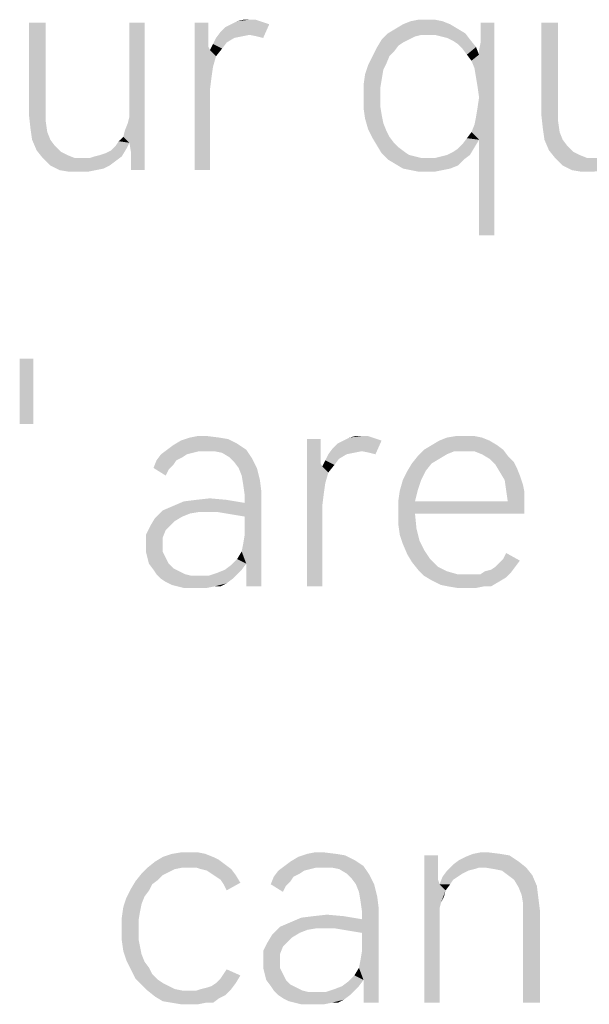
# Model space of a CAD drawing. Header units: millimetres. Extents: x 0 to 297, y 0 to 210.
# Tile 27 of 84: x 63.72 to 69.19, y 14.84 to 24.3. Entities that reach past the tile are written whole.
import ezdxf

# ---------------------------------------------------------------- set-up
doc = ezdxf.new("R2010")
doc.units = ezdxf.units.MM
doc.header["$LTSCALE"] = 16.335
doc.layers.get('0').update_dxf_attribs({"linetype": 'CONTINUOUS'})

msp = doc.modelspace()

# ---------------------------------------------------------------- linework, layer by layer
at = {"color": 7, "linetype": 'CONTINUOUS'}
for points in [[(63.9709, 24.2696), (63.9709, 23.4229), (63.8103, 23.3791)], [(63.9709, 24.2696), (63.8103, 23.3791), (63.8103, 24.2696)], [(64.9198, 24.2696), (64.7738, 23.4375), (64.7738, 24.2696)], [(64.7738, 23.3645), (64.7738, 23.4375), (64.9198, 24.2696)], [(64.7738, 23.1163), (64.7738, 23.3645), (64.9198, 24.2696)], [(64.7884, 23.0287), (64.7738, 23.1163), (64.9198, 24.2696)], [(64.7884, 22.8973), (64.7884, 23.0287), (64.9198, 24.2696)], [(64.7884, 22.8827), (64.7884, 22.8973), (64.9198, 24.2696)], [(64.7884, 22.8535), (64.7884, 22.8827), (64.9198, 24.2696)], [(64.7884, 22.8535), (64.9198, 24.2696), (64.9198, 22.8535)], [(65.533, 24.2696), (65.533, 24.1674), (65.4016, 22.8535)], [(65.533, 24.2696), (65.4016, 22.8535), (65.4016, 24.2696)], [(65.6498, 24.182), (65.6936, 24.2258), (66.1169, 24.255)], [(65.9271, 24.1528), (65.6498, 24.182), (66.1169, 24.255)], [(66.1169, 24.255), (65.6936, 24.2258), (65.7519, 24.255)], [(66.0293, 24.2842), (66.0731, 24.2696), (65.7519, 24.255)], [(66.0293, 24.2842), (65.7519, 24.255), (65.8103, 24.2842)], [(65.7519, 24.255), (66.0731, 24.2696), (66.1169, 24.255)], [(65.9271, 24.2988), (65.9855, 24.2988), (65.8103, 24.2842)], [(65.9271, 24.2988), (65.8103, 24.2842), (65.8687, 24.2988)], [(65.8103, 24.2842), (65.9855, 24.2988), (66.0293, 24.2842)], [(66.0001, 24.1382), (65.9271, 24.1528), (66.1169, 24.255)], [(66.0001, 24.1382), (66.1169, 24.255), (66.0585, 24.1236)], [(67.8541, 24.255), (67.3286, 24.2112), (67.4016, 24.255)], [(67.3286, 24.2112), (67.8541, 24.255), (67.9271, 24.2112)], [(67.7811, 24.2842), (67.4016, 24.255), (67.4746, 24.2842)], [(67.4016, 24.255), (67.7811, 24.2842), (67.8541, 24.255)], [(67.6352, 24.2988), (67.7082, 24.2988), (67.4746, 24.2842)], [(67.6352, 24.2988), (67.4746, 24.2842), (67.5476, 24.2988)], [(67.4746, 24.2842), (67.7082, 24.2988), (67.7811, 24.2842)], [(68.0877, 23.8316), (68.1315, 23.963), (68.2775, 24.2696)], [(68.1023, 23.744), (68.0877, 23.8316), (68.2775, 24.2696)], [(68.1169, 23.6564), (68.1023, 23.744), (68.2775, 24.2696)], [(68.1023, 23.3645), (68.1169, 23.4521), (68.2775, 24.2696)], [(68.1315, 23.1455), (68.1023, 23.3645), (68.2775, 24.2696)], [(68.1315, 23.5542), (68.1169, 23.6564), (68.2775, 24.2696)], [(68.1169, 23.4521), (68.1315, 23.5542), (68.2775, 24.2696)], [(68.1315, 24.0068), (68.1461, 24.0798), (68.2775, 24.2696)], [(68.1315, 23.963), (68.1315, 24.0068), (68.2775, 24.2696)], [(68.1315, 22.2258), (68.1315, 23.1455), (68.2775, 24.2696)], [(68.1315, 22.2258), (68.2775, 24.2696), (68.2775, 22.2258)], [(68.2775, 24.2696), (68.1461, 24.1674), (68.1461, 24.2696)], [(68.1461, 24.0798), (68.1461, 24.1674), (68.2775, 24.2696)], [(68.8906, 24.2696), (68.8906, 23.4229), (68.7301, 23.3791)], [(68.8906, 24.2696), (68.7301, 23.3791), (68.7301, 24.2696)], [(65.533, 24.1674), (65.533, 24.0944), (65.4016, 22.8535)], [(65.7811, 24.1236), (65.7082, 24.0798), (65.5768, 24.0652)], [(65.7811, 24.1236), (65.5768, 24.0652), (65.606, 24.1236)], [(65.9271, 24.1528), (65.606, 24.1236), (65.6498, 24.182)], [(65.9271, 24.1528), (65.8541, 24.1382), (65.606, 24.1236)], [(65.606, 24.1236), (65.8541, 24.1382), (65.7811, 24.1236)], [(67.5768, 24.1528), (67.1972, 24.109), (67.2556, 24.1674)], [(67.5768, 24.1528), (67.5184, 24.1382), (67.1972, 24.109)], [(67.1972, 24.109), (67.5184, 24.1382), (67.46, 24.109)], [(67.9271, 24.2112), (67.2556, 24.1674), (67.3286, 24.2112)], [(67.2556, 24.1674), (67.9271, 24.2112), (68.0001, 24.1674)], [(67.2556, 24.1674), (68.0001, 24.1674), (67.5768, 24.1528)], [(67.6498, 24.1528), (67.5768, 24.1528), (68.0001, 24.1674)], [(67.7082, 24.1528), (67.6498, 24.1528), (68.0001, 24.1674)], [(67.7665, 24.1382), (67.7082, 24.1528), (68.0001, 24.1674)], [(67.8249, 24.1236), (67.7665, 24.1382), (68.0001, 24.1674)], [(67.8249, 24.1236), (68.0001, 24.1674), (68.0439, 24.109)], [(68.0439, 24.109), (67.8833, 24.0944), (67.8249, 24.1236)], [(65.533, 24.0944), (65.533, 24.036), (65.4016, 22.8535)], [(65.533, 24.036), (65.5476, 24.0068), (65.4016, 22.8535)], [(65.6644, 24.0214), (65.5476, 24.0068), (65.5768, 24.0652)], [(65.5768, 24.0652), (65.7082, 24.0798), (65.6644, 24.0214)], [(67.314, 23.9922), (67.1096, 23.9484), (67.1534, 24.036)], [(67.46, 24.109), (67.4016, 24.0798), (67.1534, 24.036)], [(67.46, 24.109), (67.1534, 24.036), (67.1972, 24.109)], [(67.4016, 24.0798), (67.3578, 24.0506), (67.1534, 24.036)], [(67.1534, 24.036), (67.3578, 24.0506), (67.314, 23.9922)], [(67.9271, 24.0652), (67.8833, 24.0944), (68.0439, 24.109)], [(67.9271, 24.0652), (68.0439, 24.109), (68.1023, 24.036)], [(68.1023, 24.036), (67.9709, 24.0214), (67.9271, 24.0652)], [(68.0147, 23.963), (67.9709, 24.0214), (68.1023, 24.036)], [(68.0147, 23.963), (68.1023, 24.036), (68.1315, 23.963)], [(65.5476, 24.0068), (65.5768, 23.8462), (65.4016, 22.8535)], [(65.5476, 24.0068), (65.6644, 24.0214), (65.606, 23.9484)], [(65.5476, 24.0068), (65.606, 23.9484), (65.5768, 23.8462)], [(67.2702, 23.9484), (67.241, 23.8754), (67.0658, 23.8608)], [(67.2702, 23.9484), (67.0658, 23.8608), (67.1096, 23.9484)], [(67.1096, 23.9484), (67.314, 23.9922), (67.2702, 23.9484)], [(68.1315, 23.963), (68.0585, 23.9046), (68.0147, 23.963)], [(68.0877, 23.8316), (68.0585, 23.9046), (68.1315, 23.963)], [(65.5768, 23.8462), (65.5622, 23.744), (65.4016, 22.8535)], [(67.2118, 23.817), (67.0366, 23.7732), (67.0658, 23.8608)], [(67.0658, 23.8608), (67.241, 23.8754), (67.2118, 23.817)], [(67.1972, 23.7294), (67.022, 23.671), (67.0366, 23.7732)], [(67.0366, 23.7732), (67.2118, 23.817), (67.1972, 23.7294)], [(65.5622, 23.744), (65.5476, 23.6272), (65.4016, 22.8535)], [(67.022, 23.671), (67.1972, 23.7294), (67.1826, 23.6418)], [(67.1826, 23.6418), (67.022, 23.5542), (67.022, 23.671)], [(65.4016, 22.8535), (65.5476, 23.6272), (65.5476, 22.8535)], [(67.022, 23.5542), (67.1826, 23.6418), (67.1826, 23.5542)], [(67.1826, 23.5542), (67.1826, 23.4667), (67.022, 23.4521)], [(67.1826, 23.5542), (67.022, 23.4521), (67.022, 23.5542)], [(67.022, 23.4521), (67.1826, 23.4667), (67.1972, 23.3791)], [(63.8103, 23.3791), (63.9709, 23.4229), (63.9709, 23.3207)], [(63.9709, 23.3207), (63.8249, 23.2477), (63.8103, 23.3791)], [(67.1972, 23.3791), (67.0366, 23.3499), (67.022, 23.4521)], [(67.0366, 23.3499), (67.1972, 23.3791), (67.2118, 23.3061)], [(68.7301, 23.3791), (68.8906, 23.4229), (68.8906, 23.3207)], [(68.8906, 23.3207), (68.7446, 23.2477), (68.7301, 23.3791)], [(63.8249, 23.2477), (63.9709, 23.3207), (63.9855, 23.2185)], [(64.7155, 23.1747), (64.7301, 23.2331), (64.7592, 23.3061)], [(64.7738, 23.1163), (64.7155, 23.1747), (64.7592, 23.3061)], [(64.7738, 23.1163), (64.7592, 23.3061), (64.7738, 23.3645)], [(67.2118, 23.3061), (67.0658, 23.2477), (67.0366, 23.3499)], [(67.0658, 23.2477), (67.2118, 23.3061), (67.241, 23.2331)], [(68.1315, 23.1455), (68.0585, 23.2185), (68.0877, 23.2915)], [(68.1315, 23.1455), (68.0877, 23.2915), (68.1023, 23.3645)], [(68.7446, 23.2477), (68.8906, 23.3207), (68.9052, 23.2185)], [(63.9855, 23.2185), (63.8395, 23.1455), (63.8249, 23.2477)], [(63.8395, 23.1455), (63.9855, 23.2185), (64.0147, 23.1455)], [(67.241, 23.2331), (67.1096, 23.1601), (67.0658, 23.2477)], [(67.241, 23.2331), (67.2702, 23.1747), (67.1096, 23.1601)], [(68.1315, 23.1455), (68.0147, 23.1601), (68.0585, 23.2185)], [(68.9052, 23.2185), (68.7592, 23.1455), (68.7446, 23.2477)], [(68.7592, 23.1455), (68.9052, 23.2185), (68.9344, 23.1455)], [(64.0147, 23.1455), (63.8833, 23.0433), (63.8395, 23.1455)], [(64.0147, 23.1455), (64.0585, 23.0871), (63.8833, 23.0433)], [(63.8833, 23.0433), (64.0585, 23.0871), (64.1169, 23.0287)], [(64.7446, 23.0579), (64.5987, 23.0433), (64.6425, 23.0871)], [(64.7738, 23.1163), (64.6425, 23.0871), (64.6717, 23.1309)], [(64.6425, 23.0871), (64.7738, 23.1163), (64.7446, 23.0579)], [(64.7738, 23.1163), (64.6717, 23.1309), (64.7155, 23.1747)], [(67.1096, 23.1601), (67.2702, 23.1747), (67.314, 23.1163)], [(67.314, 23.1163), (67.1534, 23.0871), (67.1096, 23.1601)], [(67.1534, 23.0871), (67.314, 23.1163), (67.3578, 23.0725)], [(67.3578, 23.0725), (67.1972, 23.0141), (67.1534, 23.0871)], [(68.0877, 23.0725), (67.9271, 23.0579), (67.9709, 23.1017)], [(68.1315, 23.1455), (67.9709, 23.1017), (68.0147, 23.1601)], [(67.9709, 23.1017), (68.1315, 23.1455), (68.0877, 23.0725)], [(68.9344, 23.1455), (68.803, 23.0433), (68.7592, 23.1455)], [(68.9344, 23.1455), (68.9782, 23.0871), (68.803, 23.0433)], [(68.803, 23.0433), (68.9782, 23.0871), (69.0366, 23.0287)], [(64.1169, 23.0287), (63.9417, 22.9703), (63.8833, 23.0433)], [(64.1169, 23.0287), (64.1753, 22.9995), (63.9417, 22.9703)], [(63.9417, 22.9703), (64.1753, 22.9995), (64.2483, 22.9703)], [(64.4381, 22.9849), (64.4965, 22.9995), (64.7446, 23.0579)], [(64.4381, 22.9849), (64.7446, 23.0579), (64.7009, 22.9849)], [(64.4965, 22.9995), (64.5403, 23.0141), (64.7446, 23.0579)], [(64.5403, 23.0141), (64.5987, 23.0433), (64.7446, 23.0579)], [(67.3578, 23.0725), (67.4162, 23.0287), (67.1972, 23.0141)], [(67.1972, 23.0141), (67.4162, 23.0287), (67.46, 22.9995)], [(67.46, 22.9995), (67.2556, 22.9557), (67.1972, 23.0141)], [(67.46, 22.9995), (67.5184, 22.9849), (67.2556, 22.9557)], [(67.7082, 22.9703), (67.7665, 22.9849), (68.0439, 22.9995)], [(67.7082, 22.9703), (68.0439, 22.9995), (67.9855, 22.9557)], [(68.0439, 22.9995), (67.7665, 22.9849), (67.8249, 22.9995)], [(67.8249, 22.9995), (67.8833, 23.0287), (68.0877, 23.0725)], [(67.8249, 22.9995), (68.0877, 23.0725), (68.0439, 22.9995)], [(67.8833, 23.0287), (67.9271, 23.0579), (68.0877, 23.0725)], [(69.0366, 23.0287), (68.8614, 22.9703), (68.803, 23.0433)], [(69.0366, 23.0287), (69.095, 22.9995), (68.8614, 22.9703)], [(68.8614, 22.9703), (69.095, 22.9995), (69.168, 22.9703)], [(64.2483, 22.9703), (64.0147, 22.8973), (63.9417, 22.9703)], [(64.3943, 22.9703), (64.6425, 22.9411), (64.0147, 22.8973)], [(64.3359, 22.9703), (64.3943, 22.9703), (64.0147, 22.8973)], [(64.2483, 22.9703), (64.3359, 22.9703), (64.0147, 22.8973)], [(64.0147, 22.8973), (64.6425, 22.9411), (64.5841, 22.8973)], [(64.5841, 22.8973), (64.1023, 22.8535), (64.0147, 22.8973)], [(64.5841, 22.8973), (64.5257, 22.8681), (64.1023, 22.8535)], [(64.7009, 22.9849), (64.3943, 22.9703), (64.4381, 22.9849)], [(64.3943, 22.9703), (64.7009, 22.9849), (64.6425, 22.9411)], [(67.5184, 22.9849), (67.5768, 22.9703), (67.2556, 22.9557)], [(67.6498, 22.9703), (67.7082, 22.9703), (67.2556, 22.9557)], [(67.5768, 22.9703), (67.6498, 22.9703), (67.2556, 22.9557)], [(67.9855, 22.9557), (67.2556, 22.9557), (67.7082, 22.9703)], [(67.9855, 22.9557), (67.3286, 22.9119), (67.2556, 22.9557)], [(67.3286, 22.9119), (67.9855, 22.9557), (67.9271, 22.8973)], [(67.9271, 22.8973), (67.4016, 22.8681), (67.3286, 22.9119)], [(67.4016, 22.8681), (67.9271, 22.8973), (67.8541, 22.8681)], [(69.168, 22.9703), (68.9344, 22.8973), (68.8614, 22.9703)], [(69.314, 22.9703), (69.5622, 22.9411), (68.9344, 22.8973)], [(69.2556, 22.9703), (69.314, 22.9703), (68.9344, 22.8973)], [(69.168, 22.9703), (69.2556, 22.9703), (68.9344, 22.8973)], [(68.9344, 22.8973), (69.5622, 22.9411), (69.5038, 22.8973)], [(69.5038, 22.8973), (69.022, 22.8535), (68.9344, 22.8973)], [(69.5038, 22.8973), (69.4454, 22.8681), (69.022, 22.8535)], [(64.1023, 22.8535), (64.5257, 22.8681), (64.4527, 22.8535)], [(64.4527, 22.8535), (64.1899, 22.8389), (64.1023, 22.8535)], [(64.3067, 22.8389), (64.1899, 22.8389), (64.4527, 22.8535)], [(64.3067, 22.8389), (64.4527, 22.8535), (64.3797, 22.8389)], [(67.8541, 22.8681), (67.4746, 22.8535), (67.4016, 22.8681)], [(67.4746, 22.8535), (67.8541, 22.8681), (67.7811, 22.8535)], [(67.7811, 22.8535), (67.5476, 22.8389), (67.4746, 22.8535)], [(67.6352, 22.8389), (67.5476, 22.8389), (67.7811, 22.8535)], [(67.6352, 22.8389), (67.7811, 22.8535), (67.7082, 22.8389)], [(69.022, 22.8535), (69.4454, 22.8681), (69.3724, 22.8535)], [(69.3724, 22.8535), (69.1096, 22.8389), (69.022, 22.8535)], [(69.2264, 22.8389), (69.1096, 22.8389), (69.3724, 22.8535)], [(63.852, 21.0433), (63.7206, 20.4156), (63.7206, 21.0433)], [(63.7206, 20.4156), (63.852, 21.0433), (63.852, 20.4156)], [(65.8082, 20.2258), (65.1951, 20.2112), (65.2681, 20.255)], [(65.633, 20.2842), (65.7206, 20.2696), (65.2681, 20.255)], [(65.633, 20.2842), (65.2681, 20.255), (65.3557, 20.2842)], [(65.2681, 20.255), (65.7206, 20.2696), (65.8082, 20.2258)], [(65.5163, 20.2988), (65.3557, 20.2842), (65.4287, 20.2988)], [(65.3557, 20.2842), (65.5163, 20.2988), (65.633, 20.2842)], [(66.6111, 20.2696), (66.6111, 20.1674), (66.4798, 18.8535)], [(66.6111, 20.2696), (66.4798, 18.8535), (66.4798, 20.2696)], [(66.7279, 20.182), (66.7717, 20.2258), (67.1951, 20.255)], [(67.0053, 20.1528), (66.7279, 20.182), (67.1951, 20.255)], [(67.1951, 20.255), (66.7717, 20.2258), (66.8301, 20.255)], [(67.1075, 20.2842), (67.1513, 20.2696), (66.8301, 20.255)], [(67.1075, 20.2842), (66.8301, 20.255), (66.8885, 20.2842)], [(66.8301, 20.255), (67.1513, 20.2696), (67.1951, 20.255)], [(67.0053, 20.2988), (67.0637, 20.2988), (66.8885, 20.2842)], [(67.0053, 20.2988), (66.8885, 20.2842), (66.9469, 20.2988)], [(66.8885, 20.2842), (67.0637, 20.2988), (67.1075, 20.2842)], [(67.0783, 20.1382), (67.0053, 20.1528), (67.1951, 20.255)], [(67.0783, 20.1382), (67.1951, 20.255), (67.1367, 20.1236)], [(68.2316, 20.255), (67.6768, 20.2112), (67.7498, 20.255)], [(67.6768, 20.2112), (68.2316, 20.255), (68.3046, 20.2112)], [(68.1586, 20.2842), (67.7498, 20.255), (67.8228, 20.2842)], [(67.7498, 20.255), (68.1586, 20.2842), (68.2316, 20.255)], [(67.998, 20.2988), (68.0856, 20.2988), (67.8228, 20.2842)], [(67.998, 20.2988), (67.8228, 20.2842), (67.9104, 20.2988)], [(67.8228, 20.2842), (68.0856, 20.2988), (68.1586, 20.2842)], [(65.4433, 20.1528), (65.0783, 20.1236), (65.1367, 20.1674)], [(65.4433, 20.1528), (65.3849, 20.1382), (65.0783, 20.1236)], [(65.1367, 20.1674), (65.1951, 20.2112), (65.8082, 20.2258)], [(65.1367, 20.1674), (65.8082, 20.2258), (65.8958, 20.1674)], [(65.1367, 20.1674), (65.8958, 20.1674), (65.4433, 20.1528)], [(65.5163, 20.1528), (65.4433, 20.1528), (65.8958, 20.1674)], [(65.5893, 20.1528), (65.5163, 20.1528), (65.8958, 20.1674)], [(65.6622, 20.1382), (65.5893, 20.1528), (65.8958, 20.1674)], [(65.7352, 20.0944), (65.6622, 20.1382), (65.8958, 20.1674)], [(65.7352, 20.0944), (65.8958, 20.1674), (65.9542, 20.0798)], [(66.6111, 20.1674), (66.6111, 20.0944), (66.4798, 18.8535)], [(67.0053, 20.1528), (66.6841, 20.1236), (66.7279, 20.182)], [(67.0053, 20.1528), (66.9323, 20.1382), (66.6841, 20.1236)], [(67.8958, 20.1528), (67.5455, 20.109), (67.6039, 20.1674)], [(67.8958, 20.1528), (67.8228, 20.1236), (67.5455, 20.109)], [(68.3046, 20.2112), (67.6039, 20.1674), (67.6768, 20.2112)], [(67.6039, 20.1674), (68.3046, 20.2112), (68.363, 20.1674)], [(67.6039, 20.1674), (68.363, 20.1674), (67.8958, 20.1528)], [(67.9834, 20.1528), (67.8958, 20.1528), (68.363, 20.1674)], [(68.0856, 20.1528), (67.9834, 20.1528), (68.363, 20.1674)], [(68.1586, 20.1236), (68.0856, 20.1528), (68.363, 20.1674)], [(68.1586, 20.1236), (68.363, 20.1674), (68.4068, 20.109)], [(65.2243, 20.0652), (65.1951, 20.0214), (65.0053, 19.9922)], [(65.2243, 20.0652), (65.0053, 19.9922), (65.0345, 20.0652)], [(65.3265, 20.1236), (65.2827, 20.0944), (65.0345, 20.0652)], [(65.3265, 20.1236), (65.0345, 20.0652), (65.0783, 20.1236)], [(65.0345, 20.0652), (65.2827, 20.0944), (65.2243, 20.0652)], [(65.0783, 20.1236), (65.3849, 20.1382), (65.3265, 20.1236)], [(65.9542, 20.0798), (65.779, 20.0506), (65.7352, 20.0944)], [(65.8228, 19.9922), (65.779, 20.0506), (65.9542, 20.0798)], [(65.8228, 19.9922), (65.9542, 20.0798), (65.998, 19.9922)], [(66.6111, 20.0944), (66.6111, 20.036), (66.4798, 18.8535)], [(66.7425, 20.0214), (66.6257, 20.0068), (66.6549, 20.0652)], [(66.8593, 20.1236), (66.7863, 20.0798), (66.6549, 20.0652)], [(66.8593, 20.1236), (66.6549, 20.0652), (66.6841, 20.1236)], [(66.6549, 20.0652), (66.7863, 20.0798), (66.7425, 20.0214)], [(66.6841, 20.1236), (66.9323, 20.1382), (66.8593, 20.1236)], [(67.7498, 20.0798), (67.4871, 20.036), (67.5455, 20.109)], [(67.4871, 20.036), (67.7498, 20.0798), (67.6768, 20.036)], [(67.5455, 20.109), (67.8228, 20.1236), (67.7498, 20.0798)], [(68.4068, 20.109), (68.2316, 20.0798), (68.1586, 20.1236)], [(68.2316, 20.0798), (68.4068, 20.109), (68.4652, 20.0506)], [(68.4652, 20.0506), (68.29, 20.0214), (68.2316, 20.0798)], [(65.0053, 19.9922), (65.1951, 20.0214), (65.1513, 19.9776)], [(65.1513, 19.9776), (65.1221, 19.9192), (65.0053, 19.9922)], [(65.998, 19.9922), (65.852, 19.9192), (65.8228, 19.9922)], [(65.852, 19.9192), (65.998, 19.9922), (66.0272, 19.8754)], [(66.6111, 20.036), (66.6257, 20.0068), (66.4798, 18.8535)], [(66.6257, 20.0068), (66.6549, 19.8462), (66.4798, 18.8535)], [(66.6257, 20.0068), (66.7425, 20.0214), (66.6841, 19.9484)], [(66.6257, 20.0068), (66.6841, 19.9484), (66.6549, 19.8462)], [(67.6184, 19.963), (67.3995, 19.8754), (67.4433, 19.963)], [(67.3995, 19.8754), (67.6184, 19.963), (67.5747, 19.8754)], [(67.6768, 20.036), (67.4433, 19.963), (67.4871, 20.036)], [(67.4433, 19.963), (67.6768, 20.036), (67.6184, 19.963)], [(68.29, 20.0214), (68.4652, 20.0506), (68.4944, 19.9922)], [(68.4944, 19.9922), (68.3338, 19.9484), (68.29, 20.0214)], [(68.3338, 19.9484), (68.4944, 19.9922), (68.5236, 19.9192)], [(66.0272, 19.8754), (65.8666, 19.8316), (65.852, 19.9192)], [(65.8666, 19.8316), (66.0272, 19.8754), (66.0418, 19.7586)], [(67.5747, 19.8754), (67.5455, 19.7878), (67.3703, 19.7732)], [(67.5747, 19.8754), (67.3703, 19.7732), (67.3995, 19.8754)], [(68.5236, 19.9192), (68.3776, 19.8754), (68.3338, 19.9484)], [(68.3776, 19.8754), (68.5236, 19.9192), (68.5528, 19.8316)], [(68.5528, 19.8316), (68.3922, 19.7732), (68.3776, 19.8754)], [(66.0418, 19.7586), (65.8812, 19.7294), (65.8666, 19.8316)], [(66.6549, 19.8462), (66.6403, 19.744), (66.4798, 18.8535)], [(67.3557, 19.671), (67.3703, 19.7732), (67.5455, 19.7878)], [(67.3557, 19.671), (67.5455, 19.7878), (67.5163, 19.671)], [(68.3922, 19.7732), (68.5528, 19.8316), (68.5674, 19.7586)], [(68.5674, 19.7586), (68.4068, 19.671), (68.3922, 19.7732)], [(65.706, 19.6856), (65.2973, 19.671), (65.4141, 19.6856)], [(65.2973, 19.671), (65.706, 19.6856), (65.8812, 19.6564)], [(65.4141, 19.6856), (65.5455, 19.7002), (65.706, 19.6856)], [(65.7936, 19.5396), (65.8812, 19.6564), (66.0418, 19.7586)], [(65.8812, 19.525), (65.7936, 19.5396), (66.0418, 19.7586)], [(65.852, 19.1893), (65.8666, 19.2623), (66.0418, 19.7586)], [(65.8958, 19.0725), (65.852, 19.1893), (66.0418, 19.7586)], [(65.8666, 19.2623), (65.8812, 19.3499), (66.0418, 19.7586)], [(65.8812, 19.6564), (65.8812, 19.7294), (66.0418, 19.7586)], [(65.8812, 19.3499), (65.8812, 19.525), (66.0418, 19.7586)], [(65.8958, 18.9411), (65.8958, 19.0725), (66.0418, 19.7586)], [(65.8958, 18.8535), (65.8958, 18.9411), (66.0418, 19.7586)], [(65.8958, 18.8535), (66.0418, 19.7586), (66.0418, 18.8535)], [(66.6403, 19.744), (66.6257, 19.6272), (66.4798, 18.8535)], [(68.4068, 19.671), (68.5674, 19.7586), (68.5674, 19.671)], [(65.4433, 19.5688), (65.0199, 19.5104), (65.0929, 19.5834)], [(65.0929, 19.5834), (65.1951, 19.6272), (65.8812, 19.6564)], [(65.4433, 19.5688), (65.0929, 19.5834), (65.8812, 19.6564)], [(65.8812, 19.6564), (65.1951, 19.6272), (65.2973, 19.671)], [(65.5455, 19.5688), (65.4433, 19.5688), (65.8812, 19.6564)], [(65.6184, 19.5688), (65.5455, 19.5688), (65.8812, 19.6564)], [(65.706, 19.5542), (65.6184, 19.5688), (65.8812, 19.6564)], [(65.7936, 19.5396), (65.706, 19.5542), (65.8812, 19.6564)], [(66.4798, 18.8535), (66.6257, 19.6272), (66.6257, 18.8535)], [(68.4068, 19.671), (68.5674, 19.671), (67.3557, 19.5688)], [(67.5163, 19.671), (68.4068, 19.671), (67.3557, 19.5688)], [(67.5163, 19.671), (67.3557, 19.5688), (67.3557, 19.671)], [(67.5163, 19.5542), (67.3557, 19.5688), (68.5674, 19.671)], [(67.5163, 19.5542), (68.5674, 19.671), (68.5674, 19.5542)], [(65.2097, 19.4813), (64.9761, 19.4375), (65.0199, 19.5104)], [(65.4433, 19.5688), (65.3557, 19.5542), (65.0199, 19.5104)], [(65.3557, 19.5542), (65.2827, 19.525), (65.0199, 19.5104)], [(65.0199, 19.5104), (65.2827, 19.525), (65.2097, 19.4813)], [(67.5163, 19.5542), (67.3557, 19.4521), (67.3557, 19.5688)], [(67.3557, 19.4521), (67.5163, 19.5542), (67.5309, 19.4083)], [(65.1659, 19.4375), (65.1221, 19.3937), (64.9323, 19.3499)], [(65.1659, 19.4375), (64.9323, 19.3499), (64.9761, 19.4375)], [(64.9323, 19.3499), (65.1221, 19.3937), (65.0929, 19.3207)], [(64.9761, 19.4375), (65.2097, 19.4813), (65.1659, 19.4375)], [(67.5309, 19.4083), (67.3703, 19.3499), (67.3557, 19.4521)], [(67.3703, 19.3499), (67.5309, 19.4083), (67.5601, 19.2915)], [(65.0929, 19.3207), (64.9323, 19.2477), (64.9323, 19.3499)], [(64.9323, 19.2477), (65.0929, 19.3207), (65.0929, 19.2477)], [(67.5601, 19.2915), (67.3995, 19.2623), (67.3703, 19.3499)], [(65.0929, 19.2477), (64.9323, 19.1893), (64.9323, 19.2477)], [(64.9323, 19.1893), (65.0929, 19.2477), (65.0929, 19.1893)], [(67.3995, 19.2623), (67.5601, 19.2915), (67.6039, 19.2039)], [(67.6039, 19.2039), (67.4433, 19.1601), (67.3995, 19.2623)], [(67.4433, 19.1601), (67.6039, 19.2039), (67.6622, 19.1163)], [(65.0929, 19.1893), (64.9469, 19.1309), (64.9323, 19.1893)], [(64.9469, 19.1309), (65.0929, 19.1893), (65.1221, 19.1309)], [(65.1221, 19.1309), (64.9615, 19.0725), (64.9469, 19.1309)], [(64.9615, 19.0725), (65.1221, 19.1309), (65.1513, 19.0725)], [(65.8958, 19.0725), (65.7498, 19.0579), (65.8082, 19.1163)], [(65.8958, 19.0725), (65.8082, 19.1163), (65.852, 19.1893)], [(67.6622, 19.1163), (67.4871, 19.0871), (67.4433, 19.1601)], [(67.4871, 19.0871), (67.6622, 19.1163), (67.7352, 19.0433)], [(68.5236, 19.1017), (68.3338, 19.0871), (68.363, 19.1163)], [(68.363, 19.1163), (68.3922, 19.1747), (68.5236, 19.1017)], [(65.1513, 19.0725), (65.0053, 19.0141), (64.9615, 19.0725)], [(65.1513, 19.0725), (65.1951, 19.0287), (65.0053, 19.0141)], [(65.0053, 19.0141), (65.1951, 19.0287), (65.2535, 18.9995)], [(65.6914, 19.0141), (65.7498, 19.0579), (65.8958, 19.0725)], [(65.6914, 19.0141), (65.8958, 19.0725), (65.852, 19.0141)], [(67.7352, 19.0433), (67.5455, 19.0141), (67.4871, 19.0871)], [(67.5455, 19.0141), (67.7352, 19.0433), (67.8228, 18.9995)], [(68.1878, 18.9995), (68.2462, 19.0141), (68.4798, 19.0433)], [(68.1878, 18.9995), (68.4798, 19.0433), (68.436, 18.9849)], [(68.4798, 19.0433), (68.2462, 19.0141), (68.29, 19.0433)], [(68.29, 19.0433), (68.3338, 19.0871), (68.5236, 19.1017)], [(68.29, 19.0433), (68.5236, 19.1017), (68.4798, 19.0433)], [(65.2535, 18.9995), (65.0345, 18.9703), (65.0053, 19.0141)], [(65.0345, 18.9703), (65.2535, 18.9995), (65.3119, 18.9703)], [(65.3119, 18.9703), (65.0783, 18.9265), (65.0345, 18.9703)], [(65.3119, 18.9703), (65.3703, 18.9557), (65.0783, 18.9265)], [(65.0783, 18.9265), (65.5309, 18.9557), (65.8082, 18.9703)], [(65.0783, 18.9265), (65.8082, 18.9703), (65.7644, 18.9265)], [(65.4433, 18.9557), (65.5309, 18.9557), (65.0783, 18.9265)], [(65.3703, 18.9557), (65.4433, 18.9557), (65.0783, 18.9265)], [(65.7644, 18.9265), (65.1221, 18.8973), (65.0783, 18.9265)], [(65.1221, 18.8973), (65.7644, 18.9265), (65.706, 18.8827)], [(65.8082, 18.9703), (65.5309, 18.9557), (65.6184, 18.9849)], [(65.852, 19.0141), (65.6184, 18.9849), (65.6914, 19.0141)], [(65.6184, 18.9849), (65.852, 19.0141), (65.8082, 18.9703)], [(67.8228, 18.9995), (67.6039, 18.9557), (67.5455, 19.0141)], [(67.8228, 18.9995), (67.925, 18.9703), (67.6039, 18.9557)], [(68.0856, 18.9703), (68.144, 18.9703), (67.6039, 18.9557)], [(68.0272, 18.9703), (68.0856, 18.9703), (67.6039, 18.9557)], [(67.925, 18.9703), (68.0272, 18.9703), (67.6039, 18.9557)], [(68.3922, 18.9411), (67.6039, 18.9557), (68.144, 18.9703)], [(68.3922, 18.9411), (67.6768, 18.9119), (67.6039, 18.9557)], [(67.6768, 18.9119), (68.3922, 18.9411), (68.3192, 18.8973)], [(68.436, 18.9849), (68.144, 18.9703), (68.1878, 18.9995)], [(68.144, 18.9703), (68.436, 18.9849), (68.3922, 18.9411)], [(65.706, 18.8827), (65.1805, 18.8681), (65.1221, 18.8973)], [(65.2389, 18.8535), (65.1805, 18.8681), (65.706, 18.8827)], [(65.5893, 18.8535), (65.2389, 18.8535), (65.706, 18.8827)], [(65.5893, 18.8535), (65.2973, 18.8389), (65.2389, 18.8535)], [(65.3703, 18.8389), (65.2973, 18.8389), (65.5893, 18.8535)], [(65.4287, 18.8389), (65.3703, 18.8389), (65.5893, 18.8535)], [(65.4287, 18.8389), (65.5893, 18.8535), (65.5163, 18.8389)], [(65.5893, 18.8535), (65.706, 18.8827), (65.6476, 18.8535)], [(68.3192, 18.8973), (67.7644, 18.8681), (67.6768, 18.9119)], [(67.8374, 18.8535), (67.7644, 18.8681), (68.3192, 18.8973)], [(68.1732, 18.8535), (67.8374, 18.8535), (68.3192, 18.8973)], [(68.1732, 18.8535), (67.925, 18.8389), (67.8374, 18.8535)], [(68.0126, 18.8389), (67.925, 18.8389), (68.1732, 18.8535)], [(68.0126, 18.8389), (68.1732, 18.8535), (68.1002, 18.8389)], [(68.1732, 18.8535), (68.3192, 18.8973), (68.2462, 18.8535)], [(65.5038, 16.2842), (65.095, 16.255), (65.1826, 16.2842)], [(65.095, 16.255), (65.5038, 16.2842), (65.5768, 16.255)], [(65.3578, 16.2988), (65.4308, 16.2988), (65.1826, 16.2842)], [(65.3578, 16.2988), (65.1826, 16.2842), (65.2702, 16.2988)], [(65.1826, 16.2842), (65.4308, 16.2988), (65.5038, 16.2842)], [(66.7592, 16.2842), (66.8468, 16.2696), (66.3943, 16.255)], [(66.7592, 16.2842), (66.3943, 16.255), (66.4819, 16.2842)], [(66.6425, 16.2988), (66.4819, 16.2842), (66.5549, 16.2988)], [(66.4819, 16.2842), (66.6425, 16.2988), (66.7592, 16.2842)], [(68.3359, 16.2842), (68.4235, 16.2696), (68.0001, 16.255)], [(68.3359, 16.2842), (68.0001, 16.255), (68.0731, 16.2842)], [(68.2191, 16.2988), (68.0731, 16.2842), (68.1461, 16.2988)], [(68.0731, 16.2842), (68.2191, 16.2988), (68.3359, 16.2842)], [(65.6936, 16.182), (64.949, 16.1528), (65.022, 16.2112)], [(65.2848, 16.1528), (64.949, 16.1528), (65.6936, 16.182)], [(65.5768, 16.255), (65.6352, 16.2258), (65.022, 16.2112)], [(65.5768, 16.255), (65.022, 16.2112), (65.095, 16.255)], [(65.022, 16.2112), (65.6352, 16.2258), (65.6936, 16.182)], [(65.3432, 16.1528), (65.2848, 16.1528), (65.6936, 16.182)], [(65.4162, 16.1528), (65.3432, 16.1528), (65.6936, 16.182)], [(65.46, 16.1382), (65.4162, 16.1528), (65.6936, 16.182)], [(65.46, 16.1382), (65.6936, 16.182), (65.7519, 16.1382)], [(66.2629, 16.1674), (66.3213, 16.2112), (66.9344, 16.2258)], [(66.2629, 16.1674), (66.9344, 16.2258), (67.022, 16.1674)], [(66.9344, 16.2258), (66.3213, 16.2112), (66.3943, 16.255)], [(66.3943, 16.255), (66.8468, 16.2696), (66.9344, 16.2258)], [(67.7373, 16.2696), (67.7373, 16.1674), (67.606, 14.8535)], [(67.7373, 16.2696), (67.606, 14.8535), (67.606, 16.2696)], [(68.1315, 16.1528), (67.8249, 16.1236), (67.8833, 16.182)], [(68.5111, 16.2112), (67.8833, 16.182), (67.9417, 16.2258)], [(68.1315, 16.1528), (67.8833, 16.182), (68.5111, 16.2112)], [(67.9417, 16.2258), (68.0001, 16.255), (68.4235, 16.2696)], [(67.9417, 16.2258), (68.4235, 16.2696), (68.5111, 16.2112)], [(68.1899, 16.1528), (68.1315, 16.1528), (68.5111, 16.2112)], [(68.1899, 16.1528), (68.5111, 16.2112), (68.5841, 16.1528)], [(65.095, 16.0798), (64.8322, 16.0214), (64.8906, 16.0944)], [(65.2848, 16.1528), (65.2118, 16.1382), (64.8906, 16.0944)], [(65.2848, 16.1528), (64.8906, 16.0944), (64.949, 16.1528)], [(65.2118, 16.1382), (65.1534, 16.109), (64.8906, 16.0944)], [(64.8906, 16.0944), (65.1534, 16.109), (65.095, 16.0798)], [(65.7519, 16.1382), (65.5184, 16.1236), (65.46, 16.1382)], [(65.5622, 16.0944), (65.5184, 16.1236), (65.7519, 16.1382)], [(65.5622, 16.0944), (65.7519, 16.1382), (65.7957, 16.0798)], [(65.7957, 16.0798), (65.606, 16.0652), (65.5622, 16.0944)], [(66.4527, 16.1236), (66.4089, 16.0944), (66.1607, 16.0652)], [(66.4527, 16.1236), (66.1607, 16.0652), (66.2045, 16.1236)], [(66.1607, 16.0652), (66.4089, 16.0944), (66.3505, 16.0652)], [(66.5695, 16.1528), (66.2045, 16.1236), (66.2629, 16.1674)], [(66.5695, 16.1528), (66.5111, 16.1382), (66.2045, 16.1236)], [(66.2045, 16.1236), (66.5111, 16.1382), (66.4527, 16.1236)], [(66.2629, 16.1674), (67.022, 16.1674), (66.5695, 16.1528)], [(66.6425, 16.1528), (66.5695, 16.1528), (67.022, 16.1674)], [(66.7155, 16.1528), (66.6425, 16.1528), (67.022, 16.1674)], [(66.7884, 16.1382), (66.7155, 16.1528), (67.022, 16.1674)], [(66.8614, 16.0944), (66.7884, 16.1382), (67.022, 16.1674)], [(66.8614, 16.0944), (67.022, 16.1674), (67.0804, 16.0798)], [(67.0804, 16.0798), (66.9052, 16.0506), (66.8614, 16.0944)], [(67.7373, 16.1674), (67.7373, 16.0944), (67.606, 14.8535)], [(67.7373, 16.0944), (67.7373, 16.036), (67.606, 14.8535)], [(68.0293, 16.1236), (67.9709, 16.0944), (67.7811, 16.0652)], [(68.0293, 16.1236), (67.7811, 16.0652), (67.8249, 16.1236)], [(67.7811, 16.0652), (67.9709, 16.0944), (67.9271, 16.0652)], [(68.1315, 16.1528), (68.0877, 16.1382), (67.8249, 16.1236)], [(67.8249, 16.1236), (68.0877, 16.1382), (68.0293, 16.1236)], [(68.5841, 16.1528), (68.2775, 16.1382), (68.1899, 16.1528)], [(68.3505, 16.1236), (68.2775, 16.1382), (68.5841, 16.1528)], [(68.4089, 16.0798), (68.3505, 16.1236), (68.5841, 16.1528)], [(68.4089, 16.0798), (68.5841, 16.1528), (68.6425, 16.0798)], [(64.9928, 15.9922), (64.7884, 15.9484), (64.8322, 16.0214)], [(64.7884, 15.9484), (64.9928, 15.9922), (64.9636, 15.9338)], [(65.095, 16.0798), (65.0512, 16.036), (64.8322, 16.0214)], [(64.8322, 16.0214), (65.0512, 16.036), (64.9928, 15.9922)], [(65.6498, 16.036), (65.606, 16.0652), (65.7957, 16.0798)], [(65.6498, 16.036), (65.7957, 16.0798), (65.8395, 16.0068)], [(65.8395, 16.0068), (65.679, 15.9922), (65.6498, 16.036)], [(65.679, 15.9922), (65.8395, 16.0068), (65.7082, 15.9338)], [(66.3505, 16.0652), (66.3213, 16.0214), (66.1315, 15.9922)], [(66.3505, 16.0652), (66.1315, 15.9922), (66.1607, 16.0652)], [(66.1315, 15.9922), (66.3213, 16.0214), (66.2775, 15.9776)], [(66.2775, 15.9776), (66.2483, 15.9192), (66.1315, 15.9922)], [(66.949, 15.9922), (66.9052, 16.0506), (67.0804, 16.0798)], [(66.949, 15.9922), (67.0804, 16.0798), (67.1242, 15.9922)], [(67.1242, 15.9922), (66.9782, 15.9192), (66.949, 15.9922)], [(66.9782, 15.9192), (67.1242, 15.9922), (67.1534, 15.8754)], [(67.7373, 16.036), (67.7519, 15.9922), (67.606, 14.8535)], [(67.7519, 15.9922), (67.7519, 15.7586), (67.606, 14.8535)], [(67.9271, 16.0652), (67.8833, 16.036), (67.7519, 15.9922)], [(67.9271, 16.0652), (67.7519, 15.9922), (67.7811, 16.0652)], [(67.7519, 15.9922), (67.8833, 16.036), (67.8541, 15.9922)], [(67.7519, 15.9922), (67.8541, 15.9922), (67.8103, 15.9338)], [(67.7519, 15.9922), (67.8103, 15.9338), (67.7665, 15.817)], [(67.7519, 15.9922), (67.7665, 15.817), (67.7519, 15.7586)], [(68.6425, 16.0798), (68.4673, 16.036), (68.4089, 16.0798)], [(68.4673, 16.036), (68.6425, 16.0798), (68.6863, 15.9776)], [(68.6863, 15.9776), (68.5111, 15.963), (68.4673, 16.036)], [(64.9636, 15.9338), (64.7446, 15.8608), (64.7884, 15.9484)], [(64.9636, 15.9338), (64.9198, 15.8754), (64.7446, 15.8608)], [(67.1534, 15.8754), (66.9928, 15.8316), (66.9782, 15.9192)], [(67.8103, 15.9338), (67.7957, 15.8754), (67.7665, 15.817)], [(68.5403, 15.89), (68.5111, 15.963), (68.6863, 15.9776)], [(68.5403, 15.89), (68.6863, 15.9776), (68.7009, 15.8608)], [(64.8906, 15.8024), (64.7155, 15.7732), (64.7446, 15.8608)], [(64.7155, 15.7732), (64.8906, 15.8024), (64.876, 15.7294)], [(64.7446, 15.8608), (64.9198, 15.8754), (64.8906, 15.8024)], [(66.9928, 15.8316), (67.1534, 15.8754), (67.168, 15.7586)], [(67.168, 15.7586), (67.0074, 15.7294), (66.9928, 15.8316)], [(68.7009, 15.8608), (68.5549, 15.8024), (68.5403, 15.89)], [(68.5549, 15.8024), (68.7009, 15.8608), (68.7155, 15.744)], [(68.7155, 15.744), (68.5549, 15.7002), (68.5549, 15.8024)], [(64.876, 15.7294), (64.7009, 15.671), (64.7155, 15.7732)], [(64.7009, 15.671), (64.876, 15.7294), (64.8614, 15.6418)], [(66.9198, 15.5396), (67.0074, 15.6564), (67.168, 15.7586)], [(67.0074, 15.525), (66.9198, 15.5396), (67.168, 15.7586)], [(66.9782, 15.1893), (66.9928, 15.2623), (67.168, 15.7586)], [(67.022, 15.0725), (66.9782, 15.1893), (67.168, 15.7586)], [(66.9928, 15.2623), (67.0074, 15.3499), (67.168, 15.7586)], [(67.0074, 15.6564), (67.0074, 15.7294), (67.168, 15.7586)], [(67.0074, 15.3499), (67.0074, 15.525), (67.168, 15.7586)], [(67.022, 14.9411), (67.022, 15.0725), (67.168, 15.7586)], [(67.022, 14.8535), (67.022, 14.9411), (67.168, 15.7586)], [(67.022, 14.8535), (67.168, 15.7586), (67.168, 14.8535)], [(67.7519, 15.7586), (67.7519, 15.6856), (67.606, 14.8535)], [(68.5549, 14.8535), (68.5549, 15.7002), (68.7155, 15.744)], [(68.5549, 14.8535), (68.7155, 15.744), (68.7155, 14.8535)], [(64.8614, 15.6418), (64.7009, 15.5542), (64.7009, 15.671)], [(64.7009, 15.5542), (64.8614, 15.6418), (64.8614, 15.5542)], [(66.2191, 15.5834), (66.3213, 15.6272), (67.0074, 15.6564)], [(66.5695, 15.5688), (66.2191, 15.5834), (67.0074, 15.6564)], [(67.0074, 15.6564), (66.3213, 15.6272), (66.4235, 15.671)], [(66.8322, 15.6856), (66.4235, 15.671), (66.5403, 15.6856)], [(66.4235, 15.671), (66.8322, 15.6856), (67.0074, 15.6564)], [(66.5403, 15.6856), (66.6717, 15.7002), (66.8322, 15.6856)], [(66.6717, 15.5688), (66.5695, 15.5688), (67.0074, 15.6564)], [(66.7446, 15.5688), (66.6717, 15.5688), (67.0074, 15.6564)], [(66.8322, 15.5542), (66.7446, 15.5688), (67.0074, 15.6564)], [(66.9198, 15.5396), (66.8322, 15.5542), (67.0074, 15.6564)], [(67.606, 14.8535), (67.7519, 15.6856), (67.7519, 14.8535)], [(64.8614, 15.5542), (64.8614, 15.4667), (64.7009, 15.4521)], [(64.8614, 15.5542), (64.7009, 15.4521), (64.7009, 15.5542)], [(66.5695, 15.5688), (66.1461, 15.5104), (66.2191, 15.5834)], [(66.5695, 15.5688), (66.4819, 15.5542), (66.1461, 15.5104)], [(66.4819, 15.5542), (66.4089, 15.525), (66.1461, 15.5104)], [(66.1461, 15.5104), (66.4089, 15.525), (66.3359, 15.4813)], [(64.7009, 15.4521), (64.8614, 15.4667), (64.876, 15.3937)], [(64.876, 15.3937), (64.7155, 15.3499), (64.7009, 15.4521)], [(66.2921, 15.4375), (66.2483, 15.3937), (66.0585, 15.3499)], [(66.2921, 15.4375), (66.0585, 15.3499), (66.1023, 15.4375)], [(66.3359, 15.4813), (66.1023, 15.4375), (66.1461, 15.5104)], [(66.1023, 15.4375), (66.3359, 15.4813), (66.2921, 15.4375)], [(64.7155, 15.3499), (64.876, 15.3937), (64.8906, 15.3207)], [(64.8906, 15.3207), (64.7446, 15.2623), (64.7155, 15.3499)], [(66.0585, 15.3499), (66.2483, 15.3937), (66.2191, 15.3207)], [(66.2191, 15.3207), (66.0585, 15.2477), (66.0585, 15.3499)], [(64.7446, 15.2623), (64.8906, 15.3207), (64.9198, 15.2477)], [(64.9198, 15.2477), (64.7884, 15.1747), (64.7446, 15.2623)], [(64.9198, 15.2477), (64.9636, 15.1893), (64.7884, 15.1747)], [(66.0585, 15.2477), (66.2191, 15.3207), (66.2191, 15.2477)], [(66.2191, 15.2477), (66.0585, 15.1893), (66.0585, 15.2477)], [(66.0585, 15.1893), (66.2191, 15.2477), (66.2191, 15.1893)], [(64.7884, 15.1747), (64.9636, 15.1893), (64.9928, 15.1309)], [(64.9928, 15.1309), (64.8322, 15.0871), (64.7884, 15.1747)], [(65.679, 15.1309), (65.7082, 15.1747), (65.8395, 15.1163)], [(66.2191, 15.1893), (66.0731, 15.1309), (66.0585, 15.1893)], [(66.0731, 15.1309), (66.2191, 15.1893), (66.2483, 15.1309)], [(67.022, 15.0725), (66.9344, 15.1163), (66.9782, 15.1893)], [(64.8322, 15.0871), (64.9928, 15.1309), (65.0512, 15.0725)], [(65.0512, 15.0725), (64.8906, 15.0287), (64.8322, 15.0871)], [(65.0512, 15.0725), (65.095, 15.0433), (64.8906, 15.0287)], [(64.8906, 15.0287), (65.095, 15.0433), (65.1534, 15.0141)], [(65.46, 14.9849), (65.5184, 14.9995), (65.7957, 15.0433)], [(65.46, 14.9849), (65.7957, 15.0433), (65.7519, 14.9849)], [(65.5184, 14.9995), (65.5622, 15.0141), (65.7957, 15.0433)], [(65.7957, 15.0433), (65.5622, 15.0141), (65.606, 15.0433)], [(65.606, 15.0433), (65.6498, 15.0871), (65.8395, 15.1163)], [(65.606, 15.0433), (65.8395, 15.1163), (65.7957, 15.0433)], [(65.8395, 15.1163), (65.6498, 15.0871), (65.679, 15.1309)], [(66.2483, 15.1309), (66.0877, 15.0725), (66.0731, 15.1309)], [(66.0877, 15.0725), (66.2483, 15.1309), (66.2775, 15.0725)], [(66.2775, 15.0725), (66.1315, 15.0141), (66.0877, 15.0725)], [(66.2775, 15.0725), (66.3213, 15.0287), (66.1315, 15.0141)], [(66.8176, 15.0141), (66.876, 15.0579), (67.022, 15.0725)], [(66.8176, 15.0141), (67.022, 15.0725), (66.9782, 15.0141)], [(67.022, 15.0725), (66.876, 15.0579), (66.9344, 15.1163)], [(65.1534, 15.0141), (64.949, 14.9703), (64.8906, 15.0287)], [(65.1534, 15.0141), (65.2118, 14.9849), (64.949, 14.9703)], [(64.949, 14.9703), (65.2118, 14.9849), (65.2848, 14.9703)], [(65.2848, 14.9703), (65.022, 14.9119), (64.949, 14.9703)], [(65.4162, 14.9703), (65.6936, 14.9265), (65.022, 14.9119)], [(65.3432, 14.9703), (65.4162, 14.9703), (65.022, 14.9119)], [(65.2848, 14.9703), (65.3432, 14.9703), (65.022, 14.9119)], [(65.7519, 14.9849), (65.4162, 14.9703), (65.46, 14.9849)], [(65.4162, 14.9703), (65.7519, 14.9849), (65.6936, 14.9265)], [(66.1315, 15.0141), (66.3213, 15.0287), (66.3797, 14.9995)], [(66.3797, 14.9995), (66.1607, 14.9703), (66.1315, 15.0141)], [(66.1607, 14.9703), (66.3797, 14.9995), (66.4381, 14.9703)], [(66.4381, 14.9703), (66.2045, 14.9265), (66.1607, 14.9703)], [(66.4381, 14.9703), (66.4965, 14.9557), (66.2045, 14.9265)], [(66.2045, 14.9265), (66.6571, 14.9557), (66.9344, 14.9703)], [(66.2045, 14.9265), (66.9344, 14.9703), (66.8906, 14.9265)], [(66.5695, 14.9557), (66.6571, 14.9557), (66.2045, 14.9265)], [(66.4965, 14.9557), (66.5695, 14.9557), (66.2045, 14.9265)], [(66.9344, 14.9703), (66.6571, 14.9557), (66.7446, 14.9849)], [(66.9782, 15.0141), (66.7446, 14.9849), (66.8176, 15.0141)], [(66.7446, 14.9849), (66.9782, 15.0141), (66.9344, 14.9703)], [(65.022, 14.9119), (65.6936, 14.9265), (65.6352, 14.8973)], [(65.6352, 14.8973), (65.095, 14.8681), (65.022, 14.9119)], [(65.1826, 14.8535), (65.095, 14.8681), (65.6352, 14.8973)], [(65.5038, 14.8535), (65.1826, 14.8535), (65.6352, 14.8973)], [(65.5038, 14.8535), (65.2702, 14.8389), (65.1826, 14.8535)], [(65.3578, 14.8389), (65.2702, 14.8389), (65.5038, 14.8535)], [(65.3578, 14.8389), (65.5038, 14.8535), (65.4308, 14.8389)], [(65.5038, 14.8535), (65.6352, 14.8973), (65.5768, 14.8535)], [(66.8906, 14.9265), (66.2483, 14.8973), (66.2045, 14.9265)], [(66.2483, 14.8973), (66.8906, 14.9265), (66.8322, 14.8827)], [(66.8322, 14.8827), (66.3067, 14.8681), (66.2483, 14.8973)], [(66.3651, 14.8535), (66.3067, 14.8681), (66.8322, 14.8827)], [(66.7155, 14.8535), (66.3651, 14.8535), (66.8322, 14.8827)], [(66.7155, 14.8535), (66.4235, 14.8389), (66.3651, 14.8535)], [(66.4965, 14.8389), (66.4235, 14.8389), (66.7155, 14.8535)], [(66.5549, 14.8389), (66.4965, 14.8389), (66.7155, 14.8535)], [(66.5549, 14.8389), (66.7155, 14.8535), (66.6425, 14.8389)], [(66.7155, 14.8535), (66.8322, 14.8827), (66.7738, 14.8535)]]:
    msp.add_solid(points, dxfattribs=at)

doc.saveas('drawing.dxf')
